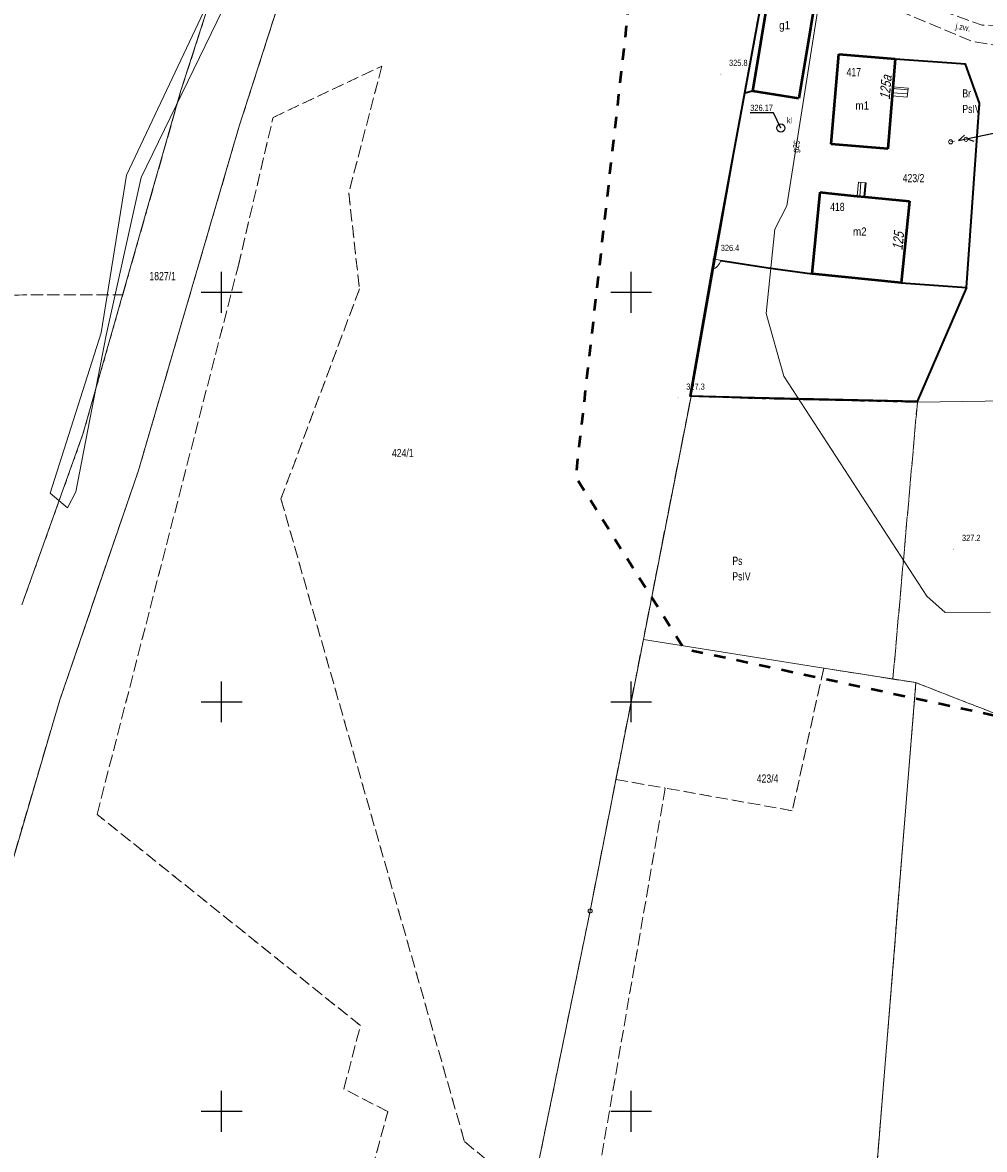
# Model space of a CAD drawing. Header units: metres. Extents: x 7523615 to 7533948, y 5492686 to 5502120.
# Tile 161 of 256: x 7531176 to 7531293, y 5496395 to 5496533. Entities that reach past the tile are written whole.
import ezdxf
from ezdxf.enums import TextEntityAlignment as Align

# ---------------------------------------------------------------- set-up
doc = ezdxf.new("R2010")
doc.units = ezdxf.units.M
for name, pattern in [('1.4_1.4', [2.8, 1.4, -1.4]), ('1.5_0.5', [2, 1.5, -0.5]), ('219-500', [0]), ('egkk-500', [2, 1.5, -0.5]), ('egug-500', [1, 0.5, -0.5]), ('otof_500', [0]), ('supp_500', [1, 0.5, -0.5]), ('sutp_500', [0])]:
    doc.linetypes.add(name, pattern=pattern)
doc.layers.get('0').update_dxf_attribs({"color": 2, "lineweight": 5})
doc.styles.get("Standard").update_dxf_attribs({"font": 'Working1250', "width": 0.75})
doc.linetypes.add('902-500', pattern='A,3.75,0,[1,ksztalty.shx,S=0.5,R=0,X=0,Y=0],3.75', length=7.5)

# ---------------------------------------------------------------- blocks, each defined once
blk = doc.blocks.new('203')
at = {"linetype": 'Continuous', "lineweight": 0}
h = blk.add_hatch(color=0, dxfattribs=at)
edge = h.paths.add_edge_path()
edge.add_arc((0, 0), 0.045, 0, 360)
blk = doc.blocks.new('202')
at = {"color": 0, "linetype": 'Continuous', "lineweight": 0}
blk.add_circle((0, 0), 0.25, dxfattribs=at)
blk = doc.blocks.new('SM05')
at = {"color": 0, "linetype": 'Continuous', "lineweight": 13}
blk.add_circle((0, 0), 0.25, dxfattribs=at)
blk = doc.blocks.new('SUTP')
at = {"color": 0, "linetype": 'Continuous'}
for p, q in [((0, 0), (0.866, 0.5)), ((0, 0), (9.232, 0)), ((1.866, -0.5), (1, 0)), ((7.366, -0.5), (8.232, 0)), ((9.232, 0), (8.366, 0.5))]:
    blk.add_line(p, q, dxfattribs=at)
blk = doc.blocks.new('SUKM')
at = {"color": 0, "linetype": 'Continuous'}
blk.add_circle((0, 0), 0.5, dxfattribs=at)
blk = doc.blocks.new('OK04')
at = {"color": 0, "linetype": 'Continuous', "lineweight": 0}
blk.add_arc((1.5, 0.001), 1.5, 120, 180, dxfattribs=at)
blk = doc.blocks.new('PW01')
at = {"linetype": 'Continuous', "lineweight": 13}
h = blk.add_hatch(color=0, dxfattribs=at)
edge = h.paths.add_edge_path()
edge.add_arc((0, 0), 0.045, 0, 360)
blk = doc.blocks.new('RAMKA500K')
at = {"color": 0}
for p, q in [((0, 247.5), (0, 250)), ((0, 250), (2.5, 250)), ((47.5, 250), (52.5, 250)), ((50, 247.5), (50, 250)), ((397.5, 250), (400, 250)), ((400, 247.5), (400, 250)), ((0, 197.5), (0, 202.5)), ((50, 197.5), (50, 202.5)), ((400, 197.5), (400, 202.5)), ((0, 200), (2.5, 200)), ((47.5, 200), (52.5, 200)), ((397.5, 200), (400, 200)), ((0, 147.5), (0, 152.5)), ((50, 147.5), (50, 152.5)), ((400, 147.5), (400, 152.5)), ((0, 150), (2.5, 150)), ((47.5, 150), (52.5, 150)), ((397.5, 150), (400, 150)), ((0, 0), (0, 2.5)), ((50, 0), (50, 2.5)), ((400, 0), (400, 2.5)), ((0, 0), (2.5, 0)), ((47.5, 0), (52.5, 0)), ((397.5, 0), (400, 0))]:
    blk.add_line(p, q, dxfattribs=at)

msp = doc.modelspace()

# ---------------------------------------------------------------- linework, layer by layer
at = {"layer": '217-kontur klasyfikacyjny', "color": 7, "linetype": 'egkk-500', "lineweight": 18, "flags": 128}
for points in [[(7531195.04, 5496524.63), (7531221.95, 5496607.87)], [(7531229.22, 5496604.48), (7531202.16, 5496520.3)], [(7531257.31, 5496487.29), (7531269.05, 5496553.8)], [(7531206.28, 5496521.34), (7531219.57, 5496527.62)], [(7531219.57, 5496527.62), (7531215.52, 5496512.13)], [(7531187.94, 5496499.71), (7531195.04, 5496524.63)], [(7531202.05, 5496503.26), (7531206.28, 5496521.34)], [(7531202.16, 5496520.3), (7531197.41, 5496504.07)], [(7531215.52, 5496512.13), (7531216.83, 5496500.42)], [(7531197.41, 5496504.07), (7531189.82, 5496478.13)], [(7531184.8, 5496436.26), (7531202.05, 5496503.26)], [(7531216.83, 5496500.42), (7531207.25, 5496474.78)], [(7531136.73, 5496499.56), (7531187.94, 5496499.71)], [(7531251.49, 5496457.63), (7531257.31, 5496487.29)], [(7531265, 5496487.03), (7531257.31, 5496487.29)], [(7531284.94, 5496486.57), (7531265, 5496487.03)], [(7531281.95, 5496452.78), (7531284.94, 5496486.57)], [(7531189.82, 5496478.13), (7531180.26, 5496450.26)], [(7531207.25, 5496474.78), (7531229.66, 5496396.31)], [(7531248.13, 5496440.51), (7531251.49, 5496457.63)], [(7531273.5, 5496454.11), (7531269.67, 5496436.7)], [(7531281.95, 5496452.78), (7531273.5, 5496454.11)], [(7531275.67, 5496339.52), (7531284.75, 5496452.34)], [(7531284.75, 5496452.34), (7531281.95, 5496452.78)], [(7531306.24, 5496443.96), (7531284.75, 5496452.34)], [(7531180.26, 5496450.26), (7531171.86, 5496421.75)], [(7531244.99, 5496424.47), (7531248.13, 5496440.51)], [(7531254.16, 5496439.47), (7531245.17, 5496387.46)], [(7531248.13, 5496440.51), (7531254.16, 5496439.47)], [(7531269.67, 5496436.7), (7531254.16, 5496439.47)], [(7531216.95, 5496410.47), (7531184.8, 5496436.26)], [(7531237.83, 5496389.53), (7531244.99, 5496424.47)], [(7531214.93, 5496402.73), (7531216.95, 5496410.47)], [(7531220.29, 5496399.97), (7531214.93, 5496402.73)], [(7531218.41, 5496393.01), (7531220.29, 5496399.97)], [(7531229.66, 5496396.31), (7531237.83, 5496389.53)]]:
    msp.add_lwpolyline(points, dxfattribs=at)
at = {"layer": '218-kontur użytku gruntowego', "color": 7, "linetype": 'egug-500', "lineweight": 18, "flags": 128}
for points in [[(7531195.04, 5496524.63), (7531221.95, 5496607.87)], [(7531229.22, 5496604.48), (7531202.16, 5496520.3)], [(7531269.05, 5496553.8), (7531257.31, 5496487.29)], [(7531206.28, 5496521.34), (7531219.57, 5496527.62)], [(7531219.57, 5496527.62), (7531215.52, 5496512.13)], [(7531187.94, 5496499.71), (7531195.04, 5496524.63)], [(7531202.05, 5496503.26), (7531206.28, 5496521.34)], [(7531202.16, 5496520.3), (7531197.41, 5496504.07)], [(7531215.52, 5496512.13), (7531216.83, 5496500.42)], [(7531197.41, 5496504.07), (7531189.82, 5496478.13)], [(7531184.8, 5496436.26), (7531202.05, 5496503.26)], [(7531216.83, 5496500.42), (7531207.25, 5496474.78)], [(7531136.73, 5496499.56), (7531187.94, 5496499.71)], [(7531187.94, 5496499.71), (7531183.08, 5496482.67)], [(7531257.31, 5496487.29), (7531251.49, 5496457.63)], [(7531257.31, 5496487.29), (7531265, 5496487.03)], [(7531265, 5496487.03), (7531284.94, 5496486.57)], [(7531284.94, 5496486.57), (7531281.95, 5496452.78)], [(7531183.08, 5496482.67), (7531175.62, 5496461.84)], [(7531189.82, 5496478.13), (7531180.26, 5496450.26)], [(7531207.25, 5496474.78), (7531229.66, 5496396.31)], [(7531251.49, 5496457.63), (7531248.13, 5496440.51)], [(7531273.5, 5496454.11), (7531269.67, 5496436.7)], [(7531281.95, 5496452.78), (7531273.5, 5496454.11)], [(7531275.67, 5496339.52), (7531284.75, 5496452.34)], [(7531281.95, 5496452.78), (7531284.75, 5496452.34)], [(7531284.75, 5496452.34), (7531306.24, 5496443.96)], [(7531180.26, 5496450.26), (7531171.86, 5496421.75)], [(7531244.99, 5496424.47), (7531248.13, 5496440.51)], [(7531254.16, 5496439.47), (7531245.17, 5496387.46)], [(7531248.13, 5496440.51), (7531254.16, 5496439.47)], [(7531269.67, 5496436.7), (7531254.16, 5496439.47)], [(7531216.95, 5496410.47), (7531184.8, 5496436.26)], [(7531237.83, 5496389.53), (7531244.99, 5496424.47)], [(7531214.93, 5496402.73), (7531216.95, 5496410.47)], [(7531220.29, 5496399.97), (7531214.93, 5496402.73)], [(7531218.41, 5496393.01), (7531220.29, 5496399.97)], [(7531229.66, 5496396.31), (7531237.83, 5496389.53)]]:
    msp.add_lwpolyline(points, dxfattribs=at)
at = {"layer": '219-działka ewidencyjna', "color": 3, "linetype": '219-500', "lineweight": 18, "flags": 128}
for points in [[(7531195.04, 5496524.63), (7531221.95, 5496607.87)], [(7531202.16, 5496520.3), (7531229.22, 5496604.48)], [(7531257.31, 5496487.29), (7531270.97, 5496564.65)], [(7531183.08, 5496482.67), (7531195.04, 5496524.63)], [(7531189.82, 5496478.13), (7531202.16, 5496520.3)], [(7531251.49, 5496457.63), (7531257.31, 5496487.29)], [(7531257.31, 5496487.29), (7531265, 5496487.03)], [(7531265, 5496487.03), (7531284.94, 5496486.57)], [(7531284.94, 5496486.57), (7531315.19, 5496487.05)], [(7531175.62, 5496461.84), (7531183.08, 5496482.67)], [(7531180.26, 5496450.26), (7531189.82, 5496478.13)], [(7531244.99, 5496424.47), (7531251.49, 5496457.63)], [(7531273.5, 5496454.11), (7531251.49, 5496457.63)], [(7531273.5, 5496454.11), (7531284.75, 5496452.34)], [(7531284.75, 5496452.34), (7531275.67, 5496339.52)], [(7531171.86, 5496421.75), (7531180.26, 5496450.26)], [(7531228.88, 5496345.88), (7531244.99, 5496424.47)]]:
    msp.add_lwpolyline(points, dxfattribs=at)
at = {"layer": '312-budynek ewidencyjny', "color": 7, "linetype": 'CONTINUOUS', "lineweight": 50, "flags": 128}
for points in [[(7531264.85, 5496524.58), (7531267.73, 5496542.06)], [(7531273.35, 5496541.13), (7531270.47, 5496523.65)], [(7531274.43, 5496518.11), (7531275.34, 5496529.1)], [(7531275.34, 5496529.1), (7531282.23, 5496528.53)], [(7531282.23, 5496528.53), (7531281.32, 5496517.54)], [(7531270.47, 5496523.65), (7531264.85, 5496524.58)], [(7531281.32, 5496517.54), (7531274.43, 5496518.11)], [(7531272.09, 5496502.24), (7531273.08, 5496512.21)], [(7531273.08, 5496512.21), (7531274.08, 5496512.11)], [(7531274.08, 5496512.11), (7531277.59, 5496511.76)], [(7531277.59, 5496511.76), (7531278.51, 5496511.67)], [(7531278.51, 5496511.67), (7531283.96, 5496511.13)], [(7531283.96, 5496511.13), (7531282.97, 5496501.16)], [(7531282.97, 5496501.16), (7531272.09, 5496502.24)]]:
    msp.add_lwpolyline(points, dxfattribs=at)
at = {"layer": '352-schody', "color": 7, "linetype": 'CONTINUOUS', "lineweight": 18, "flags": 128}
for points in [[(7531281.86, 5496523.99), (7531281.95, 5496525.09), (7531283.8, 5496524.94), (7531283.71, 5496523.84)], [(7531281.86, 5496523.99), (7531281.95, 5496525.09), (7531283.8, 5496524.94), (7531283.71, 5496523.84)], [(7531277.76, 5496513.44), (7531278.68, 5496513.35), (7531278.51, 5496511.67), (7531277.59, 5496511.76)], [(7531277.76, 5496513.44), (7531278.68, 5496513.35), (7531278.51, 5496511.67), (7531277.59, 5496511.76)]]:
    msp.add_lwpolyline(points, close=True, dxfattribs=at)
for points in [[(7531283.78, 5496524.74), (7531281.93, 5496524.87)], [(7531283.74, 5496524.25), (7531281.89, 5496524.37)], [(7531277.91, 5496511.73), (7531278.05, 5496513.41)], [(7531278.41, 5496511.68), (7531278.55, 5496513.36)]]:
    msp.add_lwpolyline(points, dxfattribs=at)
at = {"layer": 'furtka', "color": 7, "linetype": 'otof_500', "lineweight": 18, "flags": 128}
msp.add_lwpolyline([(7531260.93, 5496503.87), (7531260.12, 5496504.07)], dxfattribs=at)
at = {"layer": 'jezdnia', "color": 7, "linetype": '1.5_0.5', "lineweight": 18, "flags": 128}
msp.add_lwpolyline([(7531306.6, 5496583.78), (7531309.5, 5496583.23), (7531309.94, 5496580.73), (7531309.94, 5496578.04), (7531307.99, 5496570.41), (7531303.28, 5496556.59), (7531302.14, 5496549.34), (7531301.59, 5496539.75), (7531300.82, 5496535.63), (7531299.59, 5496532.78), (7531297.68, 5496530.8), (7531294.89, 5496530.07), (7531291.57, 5496530.67), (7531281.98, 5496534.69), (7531274.22, 5496535.98), (7531274.53, 5496537.86), (7531282.11, 5496536.74), (7531287.31, 5496534.59), (7531292.85, 5496532.63), (7531295.85, 5496532.56), (7531297.99, 5496534.98), (7531299.09, 5496538.99), (7531299.71, 5496547.88), (7531300.61, 5496555.81), (7531303.61, 5496565.3), (7531306.65, 5496574.43), (7531307.34, 5496577.56), (7531307.41, 5496580.39)], close=True, dxfattribs=at)
at = {"layer": 'ogrodzenie trwałe', "color": 7, "linetype": '902-500', "lineweight": 35, "flags": 128}
for points in [[(7531263.87, 5496524.35), (7531271.24, 5496564.55), (7531300.74, 5496560.79)], [(7531290.92, 5496500.57), (7531292.54, 5496523.11), (7531290.81, 5496527.84), (7531282.22, 5496528.45)], [(7531260.12, 5496504.07), (7531263.87, 5496524.35), (7531264.8, 5496524.59)], [(7531284.92, 5496486.65), (7531265.04, 5496487.1), (7531257.2, 5496487.31), (7531260.12, 5496504.07)], [(7531260.93, 5496503.87), (7531266.73, 5496503.01), (7531272.09, 5496502.24)], [(7531282.97, 5496501.16), (7531290.92, 5496500.57), (7531284.92, 5496486.65)]]:
    msp.add_lwpolyline(points, dxfattribs=at)
at = {"layer": 'przewód gazowy', "color": 7, "linetype": 'CONTINUOUS', "lineweight": 18, "flags": 128}
msp.add_lwpolyline([(7531340.85, 5496687.2), (7531306.32, 5496690.03), (7531295.37, 5496683.34), (7531290.59, 5496680.22), (7531277.76, 5496668.55), (7531274.31, 5496666.13), (7531268.92, 5496659.09), (7531265.07, 5496651.9), (7531264.31, 5496645.72), (7531270.64, 5496638.97), (7531272.09, 5496636.66), (7531275.14, 5496626.25), (7531277.86, 5496612.25), (7531278.72, 5496588.08), (7531274.56, 5496545.93), (7531269, 5496510.56), (7531267.55, 5496507.7), (7531266.49, 5496497.43), (7531268.62, 5496489.76), (7531286.1, 5496462.9), (7531288.33, 5496460.89), (7531293.88, 5496460.94)], dxfattribs=at)
at = {"layer": 'przewód telekomunikacyjny napowietrzny', "color": 30, "linetype": 'sutp_500', "lineweight": 18, "flags": 128}
msp.add_lwpolyline([(7531289.94, 5496518.53), (7531320.58, 5496525.01)], dxfattribs=at)
at = {"layer": 'rzędna-Atr2', "color": 7, "flags": 128}
msp.add_lwpolyline([(7531268.27, 5496520.06), (7531267.37, 5496521.92), (7531264.54, 5496521.92)], dxfattribs=at)
at = {"layer": 'rów przydrożny (poligon)', "color": 7, "linetype": 'CONTINUOUS', "lineweight": 18, "flags": 128}
msp.add_lwpolyline([(7531181.19, 5496473.68), (7531179.07, 5496475.46), (7531185.32, 5496495.04), (7531188.4, 5496514.29), (7531201.66, 5496542.45), (7531212.17, 5496580.86), (7531220.16, 5496603.36), (7531222.27, 5496602.78), (7531214.69, 5496580.89), (7531203.68, 5496541.87), (7531190.17, 5496514.01), (7531185.92, 5496494.77), (7531182.2, 5496475.64)], close=True, dxfattribs=at)
at = {"layer": 'słup przewodów napowietrznych', "color": 7, "linetype": 'supp_500', "lineweight": 18, "flags": 128}
msp.add_lwpolyline([(7531288.99, 5496518.38), (7531290.88, 5496518.68)], dxfattribs=at)
at = {"layer": 'Zakres', "color": 5, "linetype": '1.4_1.4', "lineweight": 50, "flags": 128}
msp.add_lwpolyline([(7531743.27, 5499246.67), (7531674.19, 5499075.04), (7531617.16, 5499130.01), (7531497.22, 5499019.6), (7531360.69, 5498909.88), (7531137.38, 5498723.26), (7530837.96, 5498471.05), (7530827.29, 5498468.56), (7530555.83, 5498209.93), (7530490.21, 5498246.48), (7530415.42, 5498175.93), (7530370.97, 5498140.65), (7530313.12, 5498105.37), (7530175.54, 5498113.13), (7530201.64, 5498273.29), (7530135.32, 5498299.4), (7530095.81, 5498250.01), (7529934.94, 5498278.94), (7529886.55, 5498254.6), (7529886.96, 5498227.43), (7529861.56, 5498166.05), (7529795.24, 5498157.58), (7529752.2, 5498064.45), (7529512.79, 5498134.24), (7529497.7, 5498245.62), (7529418.48, 5498260.59), (7529163.77, 5498290.23), (7529123.55, 5498137.12), (7529361.33, 5498088.44), (7529468.57, 5498017.18), (7529499.62, 5497998.73), (7529568.05, 5497998.13), (7529612.5, 5497967.79), (7529759.26, 5497962.85), (7529731.04, 5497742.01), (7529837.62, 5497773.43), (7529926.26, 5498000.98), (7530249.5, 5497965.97), (7530399.55, 5498036.46), (7530504.33, 5498041.17), (7530550.19, 5498000.25), (7530485.28, 5497939.57), (7530567.12, 5497896.53), (7530578.58, 5497865.95), (7530414.96, 5497723.67), (7530456.35, 5497670.63), (7530620.04, 5497828.68), (7530672.25, 5497834.44), (7530708.23, 5497874.66), (7530802.89, 5497949.74), (7531291.02, 5497844.85), (7531633.86, 5497783.35), (7531723.76, 5497752.95), (7531716.74, 5497689.82), (7531638.86, 5497701.8), (7531607.99, 5497651.88), (7531593.17, 5497646.23), (7531554.37, 5497551.69), (7531542.2, 5497533.11), (7531433.37, 5497444.09), (7531365.28, 5497382.71), (7531307.01, 5497340.61), (7531265.62, 5497313.74), (7531154.14, 5497225.54), (7531069.47, 5497140.17), (7531095.58, 5497066.79), (7531227.52, 5497061.86), (7531269.85, 5497013.88), (7531267.74, 5496900.28), (7531245.86, 5496824.79), (7531285.37, 5496797.98), (7531257.86, 5496726.01), (7531235.28, 5496726.72), (7531225.4, 5496699.91), (7531197.11, 5496699.88), (7531185.19, 5496624.41), (7531253.8, 5496571.67), (7531243.22, 5496477.48), (7531256.45, 5496456.49), (7531351.7, 5496436.03), (7531399.67, 5496549.62), (7531437.77, 5496640.64), (7531396.85, 5496663.92), (7531455.59, 5496799.21), (7531464.06, 5496818.26), (7531468.64, 5496848.96), (7531480.28, 5496877.18), (7531555.07, 5497002.95), (7531557.66, 5497022.17), (7531504.63, 5497031.87), (7531386.27, 5497072.44), (7531447.65, 5497179.68), (7531472.88, 5497186.56), (7531542.73, 5497165.75), (7531534.96, 5497117.77), (7531587.88, 5497105.78), (7531625.63, 5497206.32), (7531717.2, 5497165.38), (7531739.28, 5497219.08), (7531634.8, 5497264.88), (7531650.32, 5497306.51), (7531689.66, 5497342.67), (7531724.67, 5497377.51), (7531750.16, 5497383.41), (7531790.73, 5497415.16), (7531807.49, 5497435.8), (7531857.05, 5497525.94), (7531880.16, 5497531.76), (7531912.79, 5497579.21), (7531951.42, 5497582.56), (7531983.17, 5497634.77), (7532010.16, 5497686.45), (7532022.45, 5497715.67), (7532045.96, 5497826.68), (7532028.32, 5497890.18), (7532058.84, 5497978.73), (7532130.81, 5498096.73), (7532169.26, 5498228.67), (7532173.67, 5498272.59), (7532173.45, 5498329.02), (7532174.2, 5498362.37), (7532178.84, 5498457.8), (7532136.75, 5498585.56), (7532124.81, 5498799.34), (7532152.62, 5498813.57), (7532125.69, 5499032.47), (7532124.99, 5499095.27), (7532200.95, 5499066.75), (7532264.33, 5499123.02), (7532116.22, 5499183.81), (7531993.34, 5499227.79), (7531913.61, 5499254.72), (7531816.6, 5499290.94), (7531739.75, 5499297.76), (7531571.83, 5499328.1), (7531549.25, 5499297.76), (7531536.55, 5499281.53), (7531425.08, 5499226.5), (7531439.19, 5499201.8), (7531552.78, 5499254.72), (7531607.81, 5499273.77), (7531677.13, 5499271.21)], close=True, dxfattribs=at)

# ---------------------------------------------------------------- block references
at = {"layer": '202-punkt graniczny', "color": 7, "linetype": 'CONTINUOUS', "lineweight": 18}
msp.add_blockref('202', (7531244.99, 5496424.47), dxfattribs=at)
at = {"layer": '203-punkt graniczny', "color": 3, "linetype": 'CONTINUOUS', "lineweight": 18}
for p in [(7531195.04, 5496524.63), (7531202.16, 5496520.3), (7531257.31, 5496487.29), (7531265, 5496487.03), (7531284.94, 5496486.57), (7531183.08, 5496482.67), (7531189.82, 5496478.13), (7531251.49, 5496457.63), (7531273.5, 5496454.11), (7531284.75, 5496452.34), (7531180.26, 5496450.26)]:
    msp.add_blockref('203', p, dxfattribs=at)
at = {"layer": 'furtka', "color": 7, "linetype": 'CONTINUOUS', "lineweight": 18, "rotation": 166.13}
msp.add_blockref('OK04', (7531260.93, 5496503.87), dxfattribs=at)
at = {"layer": 'osadnik  szambo', "color": 7, "linetype": 'CONTINUOUS', "lineweight": 18}
msp.add_blockref('SUKM', (7531268.27, 5496520.06), dxfattribs=at)
at = {"layer": 'pikieta naturalna', "color": 7, "linetype": 'CONTINUOUS', "lineweight": 13}
for p in [(7531260.95, 5496526.64), (7531259.94, 5496504.05), (7531255.73, 5496487.11), (7531289.38, 5496468.64)]:
    msp.add_blockref('PW01', p, dxfattribs=at)
at = {"layer": 'przewód telekomunikacyjny napowietrzny', "color": 30, "linetype": 'CONTINUOUS', "lineweight": 18, "rotation": 11.941}
msp.add_blockref('SUTP', (7531289.94, 5496518.53), dxfattribs=at)
at = {"layer": 'rzędna', "color": 7, "linetype": 'CONTINUOUS', "lineweight": 18}
msp.add_blockref('PW01', (7531268.27, 5496520.06), dxfattribs=at)
at = {"layer": 'słup przewodów napowietrznych', "color": 7, "linetype": 'CONTINUOUS', "lineweight": 18}
for p in [(7531288.99, 5496518.38), (7531290.88, 5496518.68)]:
    msp.add_blockref('SM05', p, dxfattribs=at)
at = {"layer": 'Wstawianie ramki sekcyjnej z opisem', "color": 7, "linetype": 'CONTINUOUS', "lineweight": 13}
for p in [(7530800, 5496500), (7531200, 5496500), (7530800, 5496250), (7531200, 5496250)]:
    msp.add_blockref('RAMKA500K', p, dxfattribs=at)

# ---------------------------------------------------------------- texts
at = {"layer": '209-oznaczenie konturu klasyfikacyjnego', "color": 7, "linetype": 'CONTINUOUS', "lineweight": 18, "width": 0.79}
for p in [(7531290.43, 5496522.89), (7531262.35, 5496465.82)]:
    msp.add_text('PsIV', height=1, dxfattribs=at).set_placement(p, align=Align.TOP_LEFT)
at = {"layer": '210-oznaczenie konturu użytku gruntowego', "color": 7, "linetype": 'CONTINUOUS', "lineweight": 18, "width": 0.79}
for s, p in [('Br', (7531290.43, 5496523.79)), ('Ps', (7531262.35, 5496466.72))]:
    msp.add_text(s, height=1, dxfattribs=at).set_placement(p)
at = {"layer": '211-numer działki ewidencyjnej', "color": 3, "linetype": 'CONTINUOUS', "lineweight": 18, "width": 0.79}
for s, p in [('423/2', (7531283.15, 5496514.45)), ('423/4', (7531265.33, 5496441.13))]:
    msp.add_text(s, height=1, dxfattribs=at).set_placement(p, align=Align.TOP_LEFT)
for s, p in [('1827/1', (7531191.19, 5496501.48)), ('424/1', (7531220.8, 5496479.88))]:
    msp.add_text(s, height=1, dxfattribs=at).set_placement(p)
at = {"layer": '238-Punkt adresowy budynku', "color": 7, "linetype": 'CONTINUOUS', "lineweight": 25, "oblique": 15, "width": 0.79}
for s, rotation, p in [('125a', 85.262, (7531281.69, 5496524.96)), ('125', 84.328, (7531283.22, 5496506.19))]:
    msp.add_text(s, height=1.25, rotation=rotation, dxfattribs=at).set_placement(p, align=Align.CENTER)
at = {"layer": '312-oznaczenie budynku ewidencyjnego', "color": 7, "linetype": 'CONTINUOUS', "lineweight": 18, "width": 0.79}
for s, p in [('417', (7531276.3, 5496526.39)), ('418', (7531274.29, 5496509.93))]:
    msp.add_text(s, height=1, dxfattribs=at).set_placement(p)
at = {"layer": '312-oznaczenie budynku ewidencyjnego-Atr117', "color": 7, "width": 0.9}
for s, p in [('g1', (7531268.73, 5496532.61)), ('m1', (7531278.21, 5496522.81)), ('m2', (7531277.91, 5496507.42))]:
    msp.add_text(s, height=1, dxfattribs=at).set_placement(p, align=Align.MIDDLE_CENTER)
at = {"layer": 'jezdnia-Atr17', "color": 7, "width": 0.9}
msp.add_text('j.zw.', height=0.75, rotation=349.756, dxfattribs=at).set_placement((7531289.56, 5496532.16))
at = {"layer": 'osadnik  szambo-Atr17', "color": 7, "width": 0.9}
msp.add_text('kl', height=0.75, dxfattribs=at).set_placement((7531269.02, 5496520.63))
at = {"layer": 'pikieta naturalna-Atr2', "color": 7, "width": 0.9}
for s, p in [('325.8', (7531261.95, 5496527.64)), ('326.4', (7531260.94, 5496505.05)), ('327.3', (7531256.73, 5496488.11)), ('327.2', (7531290.38, 5496469.64))]:
    msp.add_text(s, height=0.75, dxfattribs=at).set_placement(p)
at = {"layer": 'przewód gazowy-Atr1', "color": 7, "width": 0.9}
msp.add_text('g25', height=0.75, rotation=81.067, dxfattribs=at).set_placement((7531270.02, 5496517.07), align=Align.MIDDLE_LEFT)
at = {"layer": 'rzędna-Atr2', "color": 7, "width": 0.9}
msp.add_text('326.17', height=0.75, dxfattribs=at).set_placement((7531264.54, 5496521.93), align=Align.BOTTOM_LEFT)

doc.saveas('drawing.dxf')
